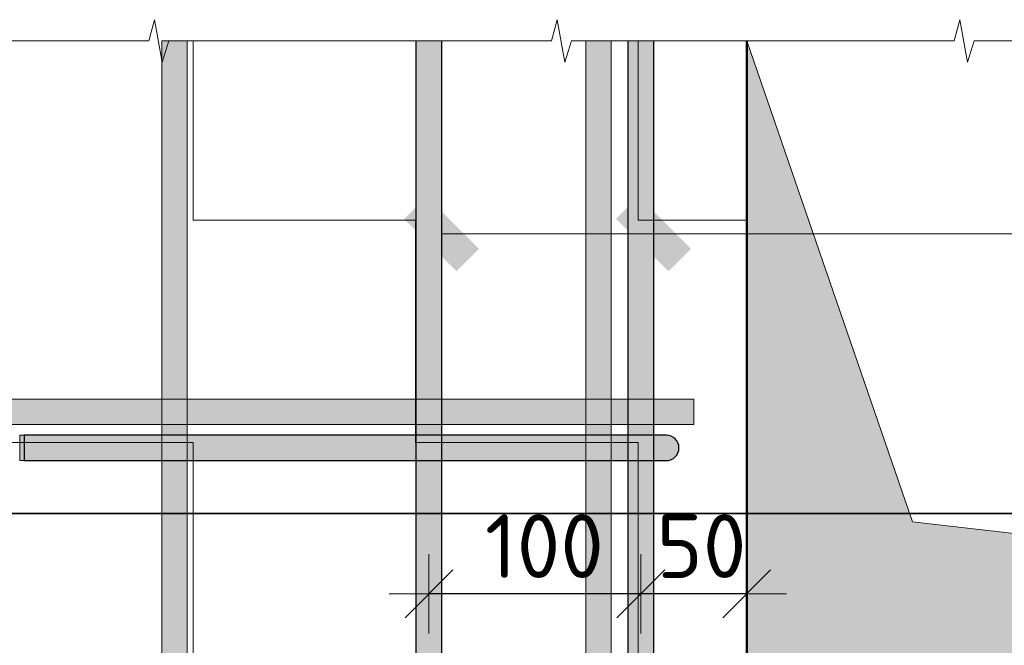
# Model space of a CAD drawing. Header units: metres. Extents: x -38 to 97, y -15 to 21.
# Tile 168 of 222: x 73.838 to 74.303, y 8.409 to 8.705. Entities that reach past the tile are written whole.
import ezdxf

# ---------------------------------------------------------------- set-up
doc = ezdxf.new("R2010")
doc.units = ezdxf.units.M
doc.header["$PDMODE"] = 65
for name, color, linetype in [('XR$3$_3898', 7, 'Continuous'), ('XR$4$_3898', 7, 'Continuous'), ('XR$5$_3898', 7, 'Continuous')]:
    doc.layers.add(name, color=color, linetype=linetype)
for name, color, linetype, lineweight in [('XR$3$Размерная линия_ общее', 7, 'Continuous', 13), ('XR$4$Размерная линия_ общее', 7, 'Continuous', 13), ('XR$5$Размерная линия_ общее', 7, 'Continuous', 13)]:
    doc.layers.add(name, color=color, linetype=linetype, lineweight=lineweight)
doc.styles.add('ISOCPEUR', font='txt')
doc.dimstyles.new('DIMSTYLE_19', dxfattribs={"dimtxt": 0.03, "dimasz": 0.0375, "dimexe": 0, "dimexo": 1e-06, "dimgap": 0.015, "dimtad": 2, "dimdec": 0, "dimlfac": 1000, "dimrnd": 1, "dimzin": 12, "dimdsep": 46, "dimtxsty": 'ISOCPEUR', "dimblk1": 'ALL_ML_STRICH', "dimblk2": 'ALL_ML_STRICH', "dimsah": 1, "dimcen": 0, "dimse1": 1, "dimse2": 1, "dimclrd": 7, "dimclre": 256, "dimclrt": 7, "dimadec": 0, "dimazin": 0, "dimtfac": 1, "dimtdec": 0, "dimtix": 1, "dimtmove": 2, "dimatfit": 3, "dimfxl": 0, "dimtvp": 1.2, "dimtzin": 0, "dimlwd": 0, "dimlwe": -3, "dimarcsym": 0})
doc.dimstyles.new('DIMSTYLE_20', dxfattribs={"dimtxt": 0.03, "dimasz": 0.0375, "dimexe": 0, "dimexo": 1e-06, "dimgap": 0.015, "dimtad": 2, "dimdec": 0, "dimlfac": 1000, "dimrnd": 1, "dimzin": 12, "dimdsep": 46, "dimtxsty": 'ISOCPEUR', "dimblk1": 'ALL_ML_STRICH', "dimblk2": 'ALL_ML_STRICH', "dimsah": 1, "dimcen": 0, "dimse1": 1, "dimse2": 1, "dimclrd": 7, "dimclre": 256, "dimclrt": 7, "dimadec": 0, "dimazin": 0, "dimtfac": 1, "dimtdec": 0, "dimtix": 1, "dimtmove": 2, "dimatfit": 3, "dimfxl": 0, "dimtzin": 0, "dimlwd": 0, "dimlwe": -3, "dimarcsym": 0})
pattern_1 = [(0, (0.21, 0.21), (0.105, 0.105), [0.105, -0.105]), (90, (0.21, 0.21), (-0.105, 0.105), [0.105, -0.105])]

# ---------------------------------------------------------------- blocks, each defined once
blk = doc.blocks.new('СЛОЖНЫЙ_ОБЪЕКТ_12')
at = {"linetype": 'Continuous', "lineweight": 13, "transparency": 33554687}
blk.add_hatch(color=7, dxfattribs=at).paths.add_polyline_path([(74.11738, 8.0346), (74.11738, 8.6946), (74.10538, 8.6946), (74.10538, 8.0346)])
at = {"color": 7, "linetype": 'Continuous', "lineweight": 13, "transparency": 33554687}
blk.add_lwpolyline([(74.11738, 8.0346), (74.11738, 8.6946), (74.10538, 8.6946), (74.10538, 8.0346), (74.11738, 8.0346)], close=True, dxfattribs=at)
blk = doc.blocks.new('СЛОЖНЫЙ_ОБЪЕКТ_13')
at = {"linetype": 'Continuous', "lineweight": 13, "transparency": 33554687}
blk.add_hatch(color=7, dxfattribs=at).paths.add_polyline_path([(73.91738, 8.0346), (73.91738, 8.6946), (73.90538, 8.6946), (73.90538, 8.0346)])
at = {"color": 7, "linetype": 'Continuous', "lineweight": 13, "transparency": 33554687}
blk.add_lwpolyline([(73.91738, 8.0346), (73.91738, 8.6946), (73.90538, 8.6946), (73.90538, 8.0346), (73.91738, 8.0346)], close=True, dxfattribs=at)
blk = doc.blocks.new('ЭЛЕМЕНТ_УЗОРА_6')
at = {"color": 7, "linetype": 'Continuous', "lineweight": 13, "transparency": 33554687}
for points in [[(73.80638, 8.6946), (73.89929, 8.6946), (73.90195, 8.7046), (73.90556, 8.6846), (73.9086, 8.6946), (73.99638, 8.6946)], [(73.99638, 8.6946), (74.08929, 8.6946), (74.09195, 8.7046), (74.09556, 8.6846), (74.0986, 8.6946), (74.18638, 8.6946)], [(74.18638, 8.6946), (74.27929, 8.6946), (74.28195, 8.7046), (74.28556, 8.6846), (74.2886, 8.6946), (74.37638, 8.6946)]]:
    blk.add_lwpolyline(points, dxfattribs=at)
blk = doc.blocks.new('СЛОЖНЫЙ_ОБЪЕКТ_17')
at = {"linetype": 'Continuous', "lineweight": 25, "true_color": 0x5f5f5f, "transparency": 33554687}
blk.add_hatch(color=251, dxfattribs=at).paths.add_polyline_path([(74.12538, 8.0646), (74.12538, 8.6946), (74.13738, 8.6946), (74.13738, 8.0646)], flags=16)
at = {"color": 7, "linetype": 'Continuous', "lineweight": 25, "transparency": 33554687}
blk.add_line((74.12538, 8.0646), (74.12538, 8.6946), dxfattribs=at)
blk.add_lwpolyline([(74.13738, 8.6946), (74.13738, 8.0646), (74.12538, 8.0646)], dxfattribs=at)
blk = doc.blocks.new('СЛОЖНЫЙ_ОБЪЕКТ_18')
at = {"linetype": 'Continuous', "lineweight": 13, "true_color": 0xc5c5c5, "transparency": 33554687}
for points in [[(73.84038, 8.4966), (73.84038, 8.5086), (73.83838, 8.5086), (73.83838, 8.4966)], [(74.14582, 8.49712), (74.14691, 8.49775), (74.14784, 8.49858), (74.14858, 8.4996), (74.14909, 8.50075), (74.14935, 8.50197), (74.14935, 8.50323), (74.14909, 8.50445), (74.14858, 8.5056), (74.14784, 8.50661), (74.14691, 8.50745), (74.14582, 8.50808), (74.14463, 8.50847), (74.14338, 8.5086), (73.84038, 8.5086), (73.84038, 8.4966), (74.14338, 8.4966), (74.14463, 8.49673)]]:
    blk.add_hatch(color=9, dxfattribs=at).paths.add_polyline_path(points)
at = {"color": 7, "linetype": 'Continuous', "lineweight": 13, "transparency": 33554687}
blk.add_lwpolyline([(73.84038, 8.4966), (73.84038, 8.5086), (73.83838, 8.5086), (73.83838, 8.4966), (73.84038, 8.4966)], close=True, dxfattribs=at)
at = {"color": 7, "linetype": 'Continuous', "lineweight": 25, "transparency": 33554687}
blk.add_lwpolyline([(74.14338, 8.5086), (73.84038, 8.5086), (73.84038, 8.4966), (74.14338, 8.4966)], dxfattribs=at)
blk.add_arc((74.14338, 8.5026), 0.006, 270, 90, dxfattribs=at)
blk = doc.blocks.new('СЛОЖНЫЙ_ОБЪЕКТ_19')
at = {"linetype": 'Continuous', "lineweight": 13, "transparency": 33554687}
blk.add_hatch(color=7, dxfattribs=at).paths.add_polyline_path([(73.80638, 8.5256), (74.15638, 8.5256), (74.15638, 8.5136), (73.80638, 8.5136)], flags=16)
at = {"color": 7, "linetype": 'Continuous', "lineweight": 13, "transparency": 33554687}
blk.add_lwpolyline([(73.80638, 8.5256), (74.15638, 8.5256), (74.15638, 8.5136), (73.80638, 8.5136), (73.80638, 8.5256)], close=True, dxfattribs=at)
blk = doc.blocks.new('СЛОЖНЫЙ_ОБЪЕКТ_26')
at = {"linetype": 'Continuous', "lineweight": 25, "true_color": 0x5f5f5f, "transparency": 33554687}
blk.add_hatch(color=251, dxfattribs=at).paths.add_polyline_path([(74.02538, 8.0646), (74.02538, 8.6946), (74.03738, 8.6946), (74.03738, 8.0646)], flags=16)
at = {"color": 7, "linetype": 'Continuous', "lineweight": 25, "transparency": 33554687}
blk.add_line((74.02538, 8.0646), (74.02538, 8.6946), dxfattribs=at)
blk.add_lwpolyline([(74.03738, 8.6946), (74.03738, 8.0646), (74.02538, 8.0646)], dxfattribs=at)
blk = doc.blocks.new('ALL_ML_STRICH')
at = {"color": 0, "linetype": 'ByBlock', "lineweight": -2}
for p, q in [((0, -0.5), (0, 0.5)), ((-0.3, -0.3), (0.3, 0.3)), ((-1, 0), (0.5, 0))]:
    blk.add_line(p, q, dxfattribs=at)
blk = doc.blocks.new('*D133')
at = {"layer": 'DEFPOINTS', "color": 7, "linetype": 'Continuous', "lineweight": 13, "transparency": 33554687}
for p in [(74.13138, 8.47059), (74.18138, 8.47286), (74.18138, 8.43375)]:
    blk.add_point(p, dxfattribs=at)
at = {"layer": 'XR$3$Размерная линия_ общее', "color": 7, "linetype": 'Continuous', "lineweight": -2, "transparency": 33554687}
blk.add_line((74.18138, 8.43375), (74.13138, 8.43375), dxfattribs=at)
at = {"layer": 'XR$3$Размерная линия_ общее', "color": 7, "linetype": 'Continuous', "lineweight": 13, "transparency": 33554687, "xscale": 0.0375, "yscale": 0.0375, "zscale": 0.0375}
for p, rotation in [((74.13138, 8.43375), 180), ((74.18138, 8.43375), 360)]:
    blk.add_blockref('ALL_ML_STRICH', p, dxfattribs=dict(at, rotation=rotation))
at = {"layer": 'XR$3$Размерная линия_ общее', "color": 7, "linetype": 'Continuous', "lineweight": 13, "transparency": 33554687, "insert": (74.16, 8.45625), "char_height": 0.03, "width": 0.06, "attachment_point": 5, "style": 'ISOCPEUR'}
blk.add_mtext('\\A1;{50}', dxfattribs=at)
blk = doc.blocks.new('*D134')
at = {"layer": 'DEFPOINTS', "color": 7, "linetype": 'Continuous', "lineweight": 13, "transparency": 33554687}
for p in [(74.03138, 8.4695), (74.13138, 8.47059), (74.13138, 8.43375)]:
    blk.add_point(p, dxfattribs=at)
at = {"layer": 'XR$3$Размерная линия_ общее', "color": 7, "linetype": 'Continuous', "lineweight": -2, "transparency": 33554687}
blk.add_line((74.13138, 8.43375), (74.03138, 8.43375), dxfattribs=at)
at = {"layer": 'XR$3$Размерная линия_ общее', "color": 7, "linetype": 'Continuous', "lineweight": 13, "transparency": 33554687, "xscale": 0.0375, "yscale": 0.0375, "zscale": 0.0375}
for p, rotation in [((74.03138, 8.43375), 180), ((74.13138, 8.43375), 360)]:
    blk.add_blockref('ALL_ML_STRICH', p, dxfattribs=dict(at, rotation=rotation))
at = {"layer": 'XR$3$Размерная линия_ общее', "color": 7, "linetype": 'Continuous', "lineweight": 13, "transparency": 33554687, "insert": (74.08588, 8.45625), "char_height": 0.03, "width": 0.09, "attachment_point": 5, "style": 'ISOCPEUR'}
blk.add_mtext('\\A1;{100}', dxfattribs=at)
blk = doc.blocks.new('СЛОЖНЫЙ_ОБЪЕКТ_40')
at = {"linetype": 'Continuous', "lineweight": 13, "transparency": 33554687}
blk.add_hatch(color=7, dxfattribs=at).paths.add_polyline_path([(74.11738, 8.0346), (74.11738, 8.6946), (74.10538, 8.6946), (74.10538, 8.0346)])
at = {"color": 7, "linetype": 'Continuous', "lineweight": 13, "transparency": 33554687}
blk.add_lwpolyline([(74.11738, 8.0346), (74.11738, 8.6946), (74.10538, 8.6946), (74.10538, 8.0346), (74.11738, 8.0346)], close=True, dxfattribs=at)
blk = doc.blocks.new('СЛОЖНЫЙ_ОБЪЕКТ_41')
at = {"linetype": 'Continuous', "lineweight": 13, "transparency": 33554687}
blk.add_hatch(color=7, dxfattribs=at).paths.add_polyline_path([(73.91738, 8.0346), (73.91738, 8.6946), (73.90538, 8.6946), (73.90538, 8.0346)])
at = {"color": 7, "linetype": 'Continuous', "lineweight": 13, "transparency": 33554687}
blk.add_lwpolyline([(73.91738, 8.0346), (73.91738, 8.6946), (73.90538, 8.6946), (73.90538, 8.0346), (73.91738, 8.0346)], close=True, dxfattribs=at)
blk = doc.blocks.new('ЭЛЕМЕНТ_УЗОРА_13')
at = {"color": 7, "linetype": 'Continuous', "lineweight": 13, "transparency": 33554687}
for points in [[(73.80638, 8.6946), (73.89929, 8.6946), (73.90195, 8.7046), (73.90556, 8.6846), (73.9086, 8.6946), (73.99638, 8.6946)], [(73.99638, 8.6946), (74.08929, 8.6946), (74.09195, 8.7046), (74.09556, 8.6846), (74.0986, 8.6946), (74.18638, 8.6946)], [(74.18638, 8.6946), (74.27929, 8.6946), (74.28195, 8.7046), (74.28556, 8.6846), (74.2886, 8.6946), (74.37638, 8.6946)]]:
    blk.add_lwpolyline(points, dxfattribs=at)
blk = doc.blocks.new('СЛОЖНЫЙ_ОБЪЕКТ_45')
at = {"linetype": 'Continuous', "lineweight": 25, "true_color": 0x5f5f5f, "transparency": 33554687}
blk.add_hatch(color=251, dxfattribs=at).paths.add_polyline_path([(74.12538, 8.0646), (74.12538, 8.6946), (74.13738, 8.6946), (74.13738, 8.0646)], flags=16)
at = {"color": 7, "linetype": 'Continuous', "lineweight": 25, "transparency": 33554687}
blk.add_line((74.12538, 8.0646), (74.12538, 8.6946), dxfattribs=at)
blk.add_lwpolyline([(74.13738, 8.6946), (74.13738, 8.0646), (74.12538, 8.0646)], dxfattribs=at)
blk = doc.blocks.new('СЛОЖНЫЙ_ОБЪЕКТ_46')
at = {"linetype": 'Continuous', "lineweight": 13, "true_color": 0xc5c5c5, "transparency": 33554687}
for points in [[(73.84038, 8.4966), (73.84038, 8.5086), (73.83838, 8.5086), (73.83838, 8.4966)], [(74.14582, 8.49712), (74.14691, 8.49775), (74.14784, 8.49858), (74.14858, 8.4996), (74.14909, 8.50075), (74.14935, 8.50197), (74.14935, 8.50323), (74.14909, 8.50445), (74.14858, 8.5056), (74.14784, 8.50661), (74.14691, 8.50745), (74.14582, 8.50808), (74.14463, 8.50847), (74.14338, 8.5086), (73.84038, 8.5086), (73.84038, 8.4966), (74.14338, 8.4966), (74.14463, 8.49673)]]:
    blk.add_hatch(color=9, dxfattribs=at).paths.add_polyline_path(points)
at = {"color": 7, "linetype": 'Continuous', "lineweight": 13, "transparency": 33554687}
blk.add_lwpolyline([(73.84038, 8.4966), (73.84038, 8.5086), (73.83838, 8.5086), (73.83838, 8.4966), (73.84038, 8.4966)], close=True, dxfattribs=at)
at = {"color": 7, "linetype": 'Continuous', "lineweight": 25, "transparency": 33554687}
blk.add_lwpolyline([(74.14338, 8.5086), (73.84038, 8.5086), (73.84038, 8.4966), (74.14338, 8.4966)], dxfattribs=at)
blk.add_arc((74.14338, 8.5026), 0.006, 270, 90, dxfattribs=at)
blk = doc.blocks.new('СЛОЖНЫЙ_ОБЪЕКТ_47')
at = {"linetype": 'Continuous', "lineweight": 13, "transparency": 33554687}
blk.add_hatch(color=7, dxfattribs=at).paths.add_polyline_path([(73.80638, 8.5256), (74.15638, 8.5256), (74.15638, 8.5136), (73.80638, 8.5136)], flags=16)
at = {"color": 7, "linetype": 'Continuous', "lineweight": 13, "transparency": 33554687}
blk.add_lwpolyline([(73.80638, 8.5256), (74.15638, 8.5256), (74.15638, 8.5136), (73.80638, 8.5136), (73.80638, 8.5256)], close=True, dxfattribs=at)
blk = doc.blocks.new('СЛОЖНЫЙ_ОБЪЕКТ_54')
at = {"linetype": 'Continuous', "lineweight": 25, "true_color": 0x5f5f5f, "transparency": 33554687}
blk.add_hatch(color=251, dxfattribs=at).paths.add_polyline_path([(74.02538, 8.0646), (74.02538, 8.6946), (74.03738, 8.6946), (74.03738, 8.0646)], flags=16)
at = {"color": 7, "linetype": 'Continuous', "lineweight": 25, "transparency": 33554687}
blk.add_line((74.02538, 8.0646), (74.02538, 8.6946), dxfattribs=at)
blk.add_lwpolyline([(74.03738, 8.6946), (74.03738, 8.0646), (74.02538, 8.0646)], dxfattribs=at)
blk = doc.blocks.new('*D275')
at = {"layer": 'DEFPOINTS', "color": 7, "linetype": 'Continuous', "lineweight": 13, "transparency": 33554687}
for p in [(74.13138, 8.47059), (74.18138, 8.47286), (74.18138, 8.43375)]:
    blk.add_point(p, dxfattribs=at)
at = {"layer": 'XR$4$Размерная линия_ общее', "color": 7, "linetype": 'Continuous', "lineweight": -2, "transparency": 33554687}
blk.add_line((74.18138, 8.43375), (74.13138, 8.43375), dxfattribs=at)
at = {"layer": 'XR$4$Размерная линия_ общее', "color": 7, "linetype": 'Continuous', "lineweight": 13, "transparency": 33554687, "xscale": 0.0375, "yscale": 0.0375, "zscale": 0.0375}
for p, rotation in [((74.13138, 8.43375), 180), ((74.18138, 8.43375), 360)]:
    blk.add_blockref('ALL_ML_STRICH', p, dxfattribs=dict(at, rotation=rotation))
at = {"layer": 'XR$4$Размерная линия_ общее', "color": 7, "linetype": 'Continuous', "lineweight": 13, "transparency": 33554687, "insert": (74.16, 8.45625), "char_height": 0.03, "width": 0.06, "attachment_point": 5, "style": 'ISOCPEUR'}
blk.add_mtext('\\A1;{50}', dxfattribs=at)
blk = doc.blocks.new('*D276')
at = {"layer": 'DEFPOINTS', "color": 7, "linetype": 'Continuous', "lineweight": 13, "transparency": 33554687}
for p in [(74.03138, 8.4695), (74.13138, 8.47059), (74.13138, 8.43375)]:
    blk.add_point(p, dxfattribs=at)
at = {"layer": 'XR$4$Размерная линия_ общее', "color": 7, "linetype": 'Continuous', "lineweight": -2, "transparency": 33554687}
blk.add_line((74.13138, 8.43375), (74.03138, 8.43375), dxfattribs=at)
at = {"layer": 'XR$4$Размерная линия_ общее', "color": 7, "linetype": 'Continuous', "lineweight": 13, "transparency": 33554687, "xscale": 0.0375, "yscale": 0.0375, "zscale": 0.0375}
for p, rotation in [((74.03138, 8.43375), 180), ((74.13138, 8.43375), 360)]:
    blk.add_blockref('ALL_ML_STRICH', p, dxfattribs=dict(at, rotation=rotation))
at = {"layer": 'XR$4$Размерная линия_ общее', "color": 7, "linetype": 'Continuous', "lineweight": 13, "transparency": 33554687, "insert": (74.08588, 8.45625), "char_height": 0.03, "width": 0.09, "attachment_point": 5, "style": 'ISOCPEUR'}
blk.add_mtext('\\A1;{100}', dxfattribs=at)
blk = doc.blocks.new('СЛОЖНЫЙ_ОБЪЕКТ_92')
at = {"linetype": 'Continuous', "lineweight": 13, "transparency": 33554687}
blk.add_hatch(color=7, dxfattribs=at).paths.add_polyline_path([(74.11738, 8.0346), (74.11738, 8.6946), (74.10538, 8.6946), (74.10538, 8.0346)])
at = {"color": 7, "linetype": 'Continuous', "lineweight": 13, "transparency": 33554687}
blk.add_lwpolyline([(74.11738, 8.0346), (74.11738, 8.6946), (74.10538, 8.6946), (74.10538, 8.0346), (74.11738, 8.0346)], close=True, dxfattribs=at)
blk = doc.blocks.new('СЛОЖНЫЙ_ОБЪЕКТ_93')
at = {"linetype": 'Continuous', "lineweight": 13, "transparency": 33554687}
blk.add_hatch(color=7, dxfattribs=at).paths.add_polyline_path([(73.91738, 8.0346), (73.91738, 8.6946), (73.90538, 8.6946), (73.90538, 8.0346)])
at = {"color": 7, "linetype": 'Continuous', "lineweight": 13, "transparency": 33554687}
blk.add_lwpolyline([(73.91738, 8.0346), (73.91738, 8.6946), (73.90538, 8.6946), (73.90538, 8.0346), (73.91738, 8.0346)], close=True, dxfattribs=at)
blk = doc.blocks.new('ЭЛЕМЕНТ_УЗОРА_33')
at = {"color": 7, "linetype": 'Continuous', "lineweight": 13, "transparency": 33554687}
for points in [[(73.80638, 8.6946), (73.89929, 8.6946), (73.90195, 8.7046), (73.90556, 8.6846), (73.9086, 8.6946), (73.99638, 8.6946)], [(73.99638, 8.6946), (74.08929, 8.6946), (74.09195, 8.7046), (74.09556, 8.6846), (74.0986, 8.6946), (74.18638, 8.6946)], [(74.18638, 8.6946), (74.27929, 8.6946), (74.28195, 8.7046), (74.28556, 8.6846), (74.2886, 8.6946), (74.37638, 8.6946)]]:
    blk.add_lwpolyline(points, dxfattribs=at)
blk = doc.blocks.new('СЛОЖНЫЙ_ОБЪЕКТ_97')
at = {"linetype": 'Continuous', "lineweight": 25, "true_color": 0x5f5f5f, "transparency": 33554687}
blk.add_hatch(color=251, dxfattribs=at).paths.add_polyline_path([(74.12538, 8.0646), (74.12538, 8.6946), (74.13738, 8.6946), (74.13738, 8.0646)], flags=16)
at = {"color": 7, "linetype": 'Continuous', "lineweight": 25, "transparency": 33554687}
blk.add_line((74.12538, 8.0646), (74.12538, 8.6946), dxfattribs=at)
blk.add_lwpolyline([(74.13738, 8.6946), (74.13738, 8.0646), (74.12538, 8.0646)], dxfattribs=at)
blk = doc.blocks.new('СЛОЖНЫЙ_ОБЪЕКТ_98')
at = {"linetype": 'Continuous', "lineweight": 13, "true_color": 0xc5c5c5, "transparency": 33554687}
for points in [[(73.84038, 8.4966), (73.84038, 8.5086), (73.83838, 8.5086), (73.83838, 8.4966)], [(74.14582, 8.49712), (74.14691, 8.49775), (74.14784, 8.49858), (74.14858, 8.4996), (74.14909, 8.50075), (74.14935, 8.50197), (74.14935, 8.50323), (74.14909, 8.50445), (74.14858, 8.5056), (74.14784, 8.50661), (74.14691, 8.50745), (74.14582, 8.50808), (74.14463, 8.50847), (74.14338, 8.5086), (73.84038, 8.5086), (73.84038, 8.4966), (74.14338, 8.4966), (74.14463, 8.49673)]]:
    blk.add_hatch(color=9, dxfattribs=at).paths.add_polyline_path(points)
at = {"color": 7, "linetype": 'Continuous', "lineweight": 13, "transparency": 33554687}
blk.add_lwpolyline([(73.84038, 8.4966), (73.84038, 8.5086), (73.83838, 8.5086), (73.83838, 8.4966), (73.84038, 8.4966)], close=True, dxfattribs=at)
at = {"color": 7, "linetype": 'Continuous', "lineweight": 25, "transparency": 33554687}
blk.add_lwpolyline([(74.14338, 8.5086), (73.84038, 8.5086), (73.84038, 8.4966), (74.14338, 8.4966)], dxfattribs=at)
blk.add_arc((74.14338, 8.5026), 0.006, 270, 90, dxfattribs=at)
blk = doc.blocks.new('СЛОЖНЫЙ_ОБЪЕКТ_99')
at = {"linetype": 'Continuous', "lineweight": 13, "transparency": 33554687}
blk.add_hatch(color=7, dxfattribs=at).paths.add_polyline_path([(73.80638, 8.5256), (74.15638, 8.5256), (74.15638, 8.5136), (73.80638, 8.5136)], flags=16)
at = {"color": 7, "linetype": 'Continuous', "lineweight": 13, "transparency": 33554687}
blk.add_lwpolyline([(73.80638, 8.5256), (74.15638, 8.5256), (74.15638, 8.5136), (73.80638, 8.5136), (73.80638, 8.5256)], close=True, dxfattribs=at)
blk = doc.blocks.new('СЛОЖНЫЙ_ОБЪЕКТ_106')
at = {"linetype": 'Continuous', "lineweight": 25, "true_color": 0x5f5f5f, "transparency": 33554687}
blk.add_hatch(color=251, dxfattribs=at).paths.add_polyline_path([(74.02538, 8.0646), (74.02538, 8.6946), (74.03738, 8.6946), (74.03738, 8.0646)], flags=16)
at = {"color": 7, "linetype": 'Continuous', "lineweight": 25, "transparency": 33554687}
blk.add_line((74.02538, 8.0646), (74.02538, 8.6946), dxfattribs=at)
blk.add_lwpolyline([(74.03738, 8.6946), (74.03738, 8.0646), (74.02538, 8.0646)], dxfattribs=at)
blk = doc.blocks.new('*D679')
at = {"layer": 'DEFPOINTS', "color": 7, "linetype": 'Continuous', "lineweight": 13, "transparency": 33554687}
for p in [(74.13138, 8.47059), (74.18138, 8.47286), (74.18138, 8.43375)]:
    blk.add_point(p, dxfattribs=at)
at = {"layer": 'XR$5$Размерная линия_ общее', "color": 7, "linetype": 'Continuous', "lineweight": -2, "transparency": 33554687}
blk.add_line((74.18138, 8.43375), (74.13138, 8.43375), dxfattribs=at)
at = {"layer": 'XR$5$Размерная линия_ общее', "color": 7, "linetype": 'Continuous', "lineweight": 13, "transparency": 33554687, "xscale": 0.0375, "yscale": 0.0375, "zscale": 0.0375}
for p, rotation in [((74.13138, 8.43375), 180), ((74.18138, 8.43375), 360)]:
    blk.add_blockref('ALL_ML_STRICH', p, dxfattribs=dict(at, rotation=rotation))
at = {"layer": 'XR$5$Размерная линия_ общее', "color": 7, "linetype": 'Continuous', "lineweight": 13, "transparency": 33554687, "insert": (74.16, 8.45625), "char_height": 0.03, "width": 0.06, "attachment_point": 5, "style": 'ISOCPEUR'}
blk.add_mtext('\\A1;{50}', dxfattribs=at)
blk = doc.blocks.new('*D680')
at = {"layer": 'DEFPOINTS', "color": 7, "linetype": 'Continuous', "lineweight": 13, "transparency": 33554687}
for p in [(74.03138, 8.4695), (74.13138, 8.47059), (74.13138, 8.43375)]:
    blk.add_point(p, dxfattribs=at)
at = {"layer": 'XR$5$Размерная линия_ общее', "color": 7, "linetype": 'Continuous', "lineweight": -2, "transparency": 33554687}
blk.add_line((74.13138, 8.43375), (74.03138, 8.43375), dxfattribs=at)
at = {"layer": 'XR$5$Размерная линия_ общее', "color": 7, "linetype": 'Continuous', "lineweight": 13, "transparency": 33554687, "xscale": 0.0375, "yscale": 0.0375, "zscale": 0.0375}
for p, rotation in [((74.03138, 8.43375), 180), ((74.13138, 8.43375), 360)]:
    blk.add_blockref('ALL_ML_STRICH', p, dxfattribs=dict(at, rotation=rotation))
at = {"layer": 'XR$5$Размерная линия_ общее', "color": 7, "linetype": 'Continuous', "lineweight": 13, "transparency": 33554687, "insert": (74.08588, 8.45625), "char_height": 0.03, "width": 0.09, "attachment_point": 5, "style": 'ISOCPEUR'}
blk.add_mtext('\\A1;{100}', dxfattribs=at)

msp = doc.modelspace()

# ---------------------------------------------------------------- hatches: boundary and pattern name
at = {"linetype": 'Continuous', "lineweight": 13, "transparency": 33554687}
h = msp.add_hatch(dxfattribs=at)
h.set_pattern_fill('____', scale=0.105, style=0, pattern_type=2)
h.set_pattern_definition(pattern_1)
h.paths.add_polyline_path([(73.80638, 8.6946), (73.80638, 8.0346), (74.75638, 8.0346), (74.75638, 8.3896), (74.18138, 8.3896), (74.18138, 8.6946)], flags=0)
h = msp.add_hatch(dxfattribs=at)
h.set_pattern_fill('____', scale=0.105, style=0, pattern_type=2)
h.set_pattern_definition(pattern_1)
h.paths.add_polyline_path([(73.80638, 8.6946), (73.80638, 8.0346), (74.75638, 8.0346), (74.75638, 8.3896), (74.18138, 8.3896), (74.18138, 8.6946)], flags=0)
h = msp.add_hatch(dxfattribs=at)
h.set_pattern_fill('____', scale=0.105, style=0, pattern_type=2)
h.set_pattern_definition(pattern_1)
h.paths.add_polyline_path([(73.80638, 8.6946), (73.80638, 8.0346), (74.75638, 8.0346), (74.75638, 8.3896), (74.18138, 8.3896), (74.18138, 8.6946)], flags=0)
at = {"linetype": 'Continuous', "lineweight": 13, "true_color": 0x696969, "transparency": 33554687}
msp.add_hatch(color=251, dxfattribs=at).paths.add_polyline_path([(74.75638, 8.4106), (74.25957, 8.46779), (74.18138, 8.6946), (74.18138, 8.3896), (74.75638, 8.3896)])
msp.add_hatch(color=251, dxfattribs=at).paths.add_polyline_path([(74.75638, 8.4106), (74.25957, 8.46779), (74.18138, 8.6946), (74.18138, 8.3896), (74.75638, 8.3896)])
msp.add_hatch(color=251, dxfattribs=at).paths.add_polyline_path([(74.75638, 8.4106), (74.25957, 8.46779), (74.18138, 8.6946), (74.18138, 8.3896), (74.75638, 8.3896)])
at = {"linetype": 'Continuous', "lineweight": 25, "true_color": 0x000000, "transparency": 33554687}
for points in [[(74.05506, 8.5965), (74.03031, 8.62125), (74.0197, 8.61064), (74.04445, 8.58589)], [(74.05506, 8.5965), (74.03031, 8.62125), (74.0197, 8.61064), (74.04445, 8.58589)], [(74.05506, 8.5965), (74.03031, 8.62125), (74.0197, 8.61064), (74.04445, 8.58589)], [(74.15506, 8.5965), (74.13031, 8.62125), (74.1197, 8.61064), (74.14445, 8.58589)], [(74.15506, 8.5965), (74.13031, 8.62125), (74.1197, 8.61064), (74.14445, 8.58589)], [(74.15506, 8.5965), (74.13031, 8.62125), (74.1197, 8.61064), (74.14445, 8.58589)]]:
    msp.add_hatch(color=18, dxfattribs=at).paths.add_polyline_path(points)

# ---------------------------------------------------------------- linework, layer by layer
at = {"color": 7, "linetype": 'Continuous', "lineweight": 13, "transparency": 33554687}
msp.add_line((74.03738, 8.60357), (75.04771, 8.60357), dxfattribs=at)
msp.add_line((74.03738, 8.60357), (75.04771, 8.60357), dxfattribs=at)
msp.add_line((74.03738, 8.60357), (75.04771, 8.60357), dxfattribs=at)
at = {"color": 7, "linetype": 'Continuous', "lineweight": 35, "transparency": 33554687}
msp.add_line((67.91979, 8.47171), (86.41979, 8.47171), dxfattribs=at)
at = {"color": 7, "linetype": 'Continuous', "lineweight": 13, "transparency": 33554687}
msp.add_lwpolyline([(74.75638, 8.4106), (74.25957, 8.46779), (74.18138, 8.6946)], dxfattribs=at)
msp.add_lwpolyline([(74.75638, 8.4106), (74.25957, 8.46779), (74.18138, 8.6946)], dxfattribs=at)
msp.add_lwpolyline([(74.75638, 8.4106), (74.25957, 8.46779), (74.18138, 8.6946)], dxfattribs=at)
at = {"layer": 'XR$3$_3898', "color": 7, "linetype": 'Continuous', "lineweight": 50, "transparency": 33554687}
msp.add_lwpolyline([(74.75638, 8.3896), (74.18138, 8.3896), (74.18138, 8.6946)], dxfattribs=at)
at = {"layer": 'XR$4$_3898', "color": 7, "linetype": 'Continuous', "lineweight": 50, "transparency": 33554687}
msp.add_lwpolyline([(74.75638, 8.3896), (74.18138, 8.3896), (74.18138, 8.6946)], dxfattribs=at)
at = {"layer": 'XR$5$_3898', "color": 7, "linetype": 'Continuous', "lineweight": 50, "transparency": 33554687}
msp.add_lwpolyline([(74.75638, 8.3896), (74.18138, 8.3896), (74.18138, 8.6946)], dxfattribs=at)

# ---------------------------------------------------------------- block references
at = {"color": 7, "linetype": 'Continuous', "lineweight": 13, "transparency": 33554687}
for name in ['ЭЛЕМЕНТ_УЗОРА_6', 'ЭЛЕМЕНТ_УЗОРА_13', 'ЭЛЕМЕНТ_УЗОРА_33', 'СЛОЖНЫЙ_ОБЪЕКТ_13', 'СЛОЖНЫЙ_ОБЪЕКТ_41', 'СЛОЖНЫЙ_ОБЪЕКТ_93', 'СЛОЖНЫЙ_ОБЪЕКТ_12', 'СЛОЖНЫЙ_ОБЪЕКТ_40', 'СЛОЖНЫЙ_ОБЪЕКТ_92', 'СЛОЖНЫЙ_ОБЪЕКТ_19', 'СЛОЖНЫЙ_ОБЪЕКТ_47', 'СЛОЖНЫЙ_ОБЪЕКТ_99', 'СЛОЖНЫЙ_ОБЪЕКТ_18', 'СЛОЖНЫЙ_ОБЪЕКТ_46', 'СЛОЖНЫЙ_ОБЪЕКТ_98']:
    msp.add_blockref(name, (0, 0), dxfattribs=at)
at = {"color": 7, "linetype": 'Continuous', "lineweight": 25, "transparency": 33554687}
for name in ['СЛОЖНЫЙ_ОБЪЕКТ_26', 'СЛОЖНЫЙ_ОБЪЕКТ_54', 'СЛОЖНЫЙ_ОБЪЕКТ_106', 'СЛОЖНЫЙ_ОБЪЕКТ_17', 'СЛОЖНЫЙ_ОБЪЕКТ_45', 'СЛОЖНЫЙ_ОБЪЕКТ_97']:
    msp.add_blockref(name, (0, 0), dxfattribs=at)

# ---------------------------------------------------------------- dimensions: what is measured, and where the dimension line sits
at = {"layer": 'XR$3$Размерная линия_ общее', "color": 7, "linetype": 'Continuous', "lineweight": 13, "transparency": 33554687}
for base, p1, p2, dimstyle, picture, middle in [((74.03138, 8.43375), (74.13138, 8.47059), (74.03138, 8.4695), 'DIMSTYLE_20', '*D134', (74.08588, 8.45625)), ((74.13138, 8.43375), (74.18138, 8.47286), (74.13138, 8.47059), 'DIMSTYLE_19', '*D133', (74.16, 8.45625))]:
    dim = msp.add_linear_dim(base=base, p1=p1, p2=p2, angle=180, dimstyle=dimstyle, override={"dimpost": '<>', "dimclrd": 7, "dimclre": 253, "dimclrt": 7, "dimlwd": 0, "dimlwe": 65533}, dxfattribs=at)
    dim.commit()
    dim.dimension.update_dxf_attribs({"geometry": picture, "text_midpoint": middle, "dimtype": 160})
at = {"layer": 'XR$4$Размерная линия_ общее', "color": 7, "linetype": 'Continuous', "lineweight": 13, "transparency": 33554687}
for base, p1, p2, dimstyle, picture, middle in [((74.03138, 8.43375), (74.13138, 8.47059), (74.03138, 8.4695), 'DIMSTYLE_20', '*D276', (74.08588, 8.45625)), ((74.13138, 8.43375), (74.18138, 8.47286), (74.13138, 8.47059), 'DIMSTYLE_19', '*D275', (74.16, 8.45625))]:
    dim = msp.add_linear_dim(base=base, p1=p1, p2=p2, angle=180, dimstyle=dimstyle, override={"dimpost": '<>', "dimclrd": 7, "dimclre": 253, "dimclrt": 7, "dimlwd": 0, "dimlwe": 65533}, dxfattribs=at)
    dim.commit()
    dim.dimension.update_dxf_attribs({"geometry": picture, "text_midpoint": middle, "dimtype": 160})
at = {"layer": 'XR$5$Размерная линия_ общее', "color": 7, "linetype": 'Continuous', "lineweight": 13, "transparency": 33554687}
for base, p1, p2, dimstyle, picture, middle in [((74.03138, 8.43375), (74.13138, 8.47059), (74.03138, 8.4695), 'DIMSTYLE_20', '*D680', (74.08588, 8.45625)), ((74.13138, 8.43375), (74.18138, 8.47286), (74.13138, 8.47059), 'DIMSTYLE_19', '*D679', (74.16, 8.45625))]:
    dim = msp.add_linear_dim(base=base, p1=p1, p2=p2, angle=180, dimstyle=dimstyle, override={"dimpost": '<>', "dimclrd": 7, "dimclre": 253, "dimclrt": 7, "dimlwd": 0, "dimlwe": 65533}, dxfattribs=at)
    dim.commit()
    dim.dimension.update_dxf_attribs({"geometry": picture, "text_midpoint": middle, "dimtype": 160})

doc.saveas('drawing.dxf')
